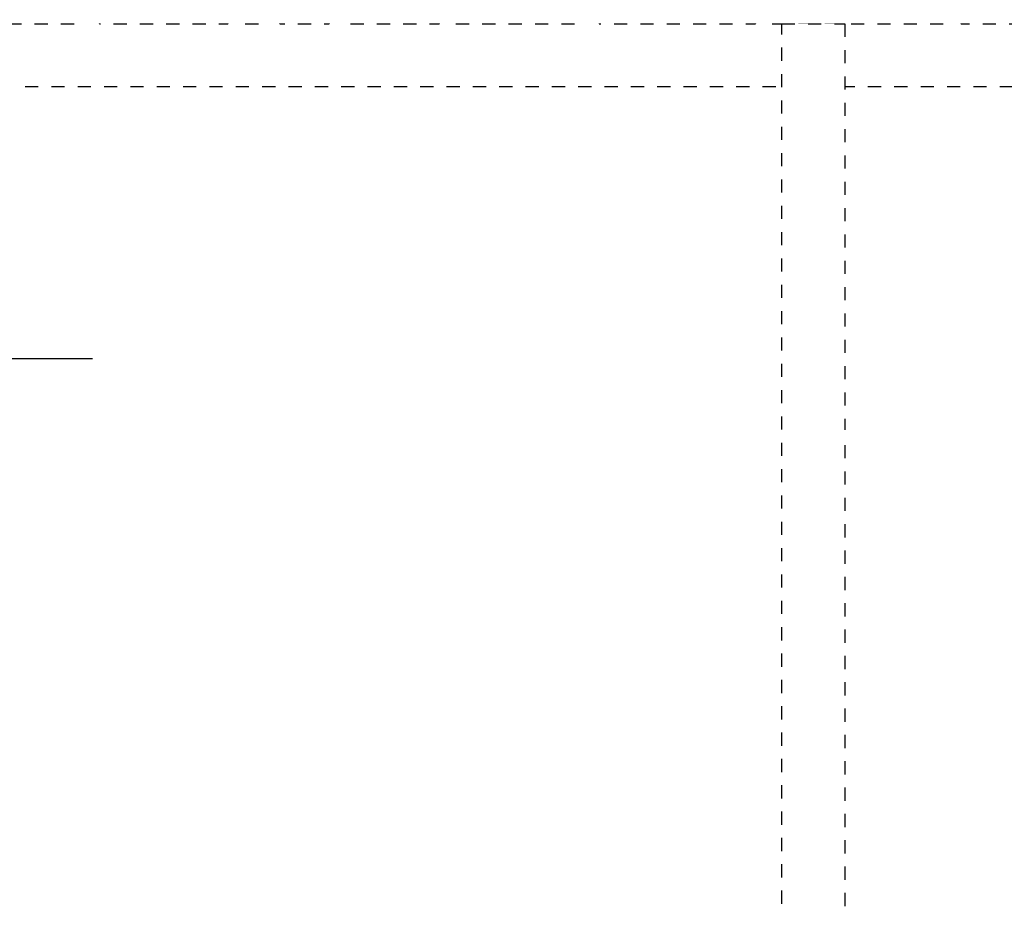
# Model space of a CAD drawing. Header units: millimetres. Extents: x -38031 to 123247, y -16330 to 129979.
# Tile 140 of 148: x 54982 to 55761, y 28545 to 29248. Entities that reach past the tile are written whole.
import ezdxf

# ---------------------------------------------------------------- set-up
doc = ezdxf.new("R2010")
doc.units = ezdxf.units.MM
doc.header["$LTSCALE"] = 50
doc.linetypes.add('STYLE_01', pattern=[0.41664, 0.20828, -0.20836])
doc.layers.add('AL$1A---_ALGEMEEN', color=8, linetype='Continuous')
doc.layers.add('BOUWKUNDIG', color=8, linetype='Continuous')

# ---------------------------------------------------------------- blocks, each defined once
blk = doc.blocks.new('Group-36')
at = {"layer": 'AL$1A---_ALGEMEEN', "color": 0, "linetype": 'STYLE_01'}
blk.add_lwpolyline([(-13012, 669.99), (17489, 669.99), (17489, 619.99), (-13012, 619.99)], close=True, dxfattribs=at)
at = {"color": 0, "linetype": 'STYLE_01'}
blk.add_wipeout([(-776, 669.99), (-726, 669.99), (-726, -2630.01), (-776, -2630.01)], dxfattribs=at).dxf.layer = 'AL$1A---_ALGEMEEN'
at = {"layer": 'AL$1A---_ALGEMEEN', "color": 0, "linetype": 'STYLE_01'}
blk.add_lwpolyline([(-776, 669.99), (-726, 669.99), (-726, -2630.01), (-776, -2630.01)], close=True, dxfattribs=at)
blk = doc.blocks.new('Group-38')
at = {"layer": 'AL$1A---_ALGEMEEN', "color": 0}
blk.add_blockref('Group-36', (0, 0), dxfattribs=at)
blk = doc.blocks.new('200254 W 210 11-06-2007')
for points in [[(18948.75, 4184.85), (18978.15, 4184.85), (18978.15, 4182.45), (18948.75, 4182.45)], [(18981.95, 3849.95), (18983.95, 3849.95), (18983.95, 3879.65), (18981.95, 3879.65)], [(19280.25, 3662.66), (19283.25, 3662.66), (19283.25, 3605.97), (19280.25, 3605.97)], [(18981.95, 3580.35), (18983.95, 3580.35), (18983.95, 3610.55), (18981.95, 3610.55)]]:
    blk.add_wipeout(points).dxf.layer = 'AL$1A---_ALGEMEEN'
blk.add_wipeout([(18979.15, 3591.85), (18981.15, 3591.85), (18981.15, 3580.85), (18979.15, 3580.85)]).dxf.layer = 'AL$1A---_ALGEMEEN'
at = {"layer": 'AL$1A---_ALGEMEEN'}
blk.add_blockref('Group-38', (20161.97, 3587.45), dxfattribs=at)
blk.add_line((18840.97, 3992.44), (17444.19, 3992.44), dxfattribs=at)
at = {"linetype": 'Continuous'}
for points in [[(18847.15, 4253.6), (18847.12, 4252.91), (18847.01, 4252.23), (18846.85, 4251.56), (18846.62, 4250.92), (18846.32, 4250.3), (18845.97, 4249.71), (18845.56, 4249.15), (18845.1, 4248.65), (18844.59, 4248.18), (18844.04, 4247.77), (18843.45, 4247.42), (18842.83, 4247.13), (18842.18, 4246.9), (18841.51, 4246.73), (18840.84, 4246.63), (18840.15, 4246.6), (18839.46, 4246.63), (18838.78, 4246.73), (18838.12, 4246.9), (18837.47, 4247.13), (18836.85, 4247.42), (18836.26, 4247.77), (18835.71, 4248.18), (18835.2, 4248.65), (18834.74, 4249.15), (18834.33, 4249.71), (18833.98, 4250.3), (18833.68, 4250.92), (18833.45, 4251.56), (18833.28, 4252.23), (18833.18, 4252.91), (18833.15, 4253.6), (18833.18, 4254.28), (18833.28, 4254.96), (18833.45, 4255.63), (18833.68, 4256.27), (18833.98, 4256.9), (18834.33, 4257.48), (18834.74, 4258.04), (18835.2, 4258.55), (18835.71, 4259.01), (18836.26, 4259.42), (18836.85, 4259.77), (18837.47, 4260.06), (18838.12, 4260.29), (18838.78, 4260.46), (18839.46, 4260.56), (18840.15, 4260.6), (18840.84, 4260.56), (18841.51, 4260.46), (18842.18, 4260.29), (18842.83, 4260.06), (18843.45, 4259.77), (18844.04, 4259.42), (18844.59, 4259.01), (18845.1, 4258.55), (18845.56, 4258.04), (18845.97, 4257.48), (18846.32, 4256.9), (18846.62, 4256.27), (18846.85, 4255.63), (18847.01, 4254.96), (18847.12, 4254.28)], [(18961.35, 4253.6), (18961.32, 4252.91), (18961.21, 4252.23), (18961.05, 4251.56), (18960.82, 4250.92), (18960.52, 4250.3), (18960.17, 4249.71), (18959.76, 4249.15), (18959.3, 4248.65), (18958.79, 4248.18), (18958.24, 4247.77), (18957.65, 4247.42), (18957.03, 4247.13), (18956.38, 4246.9), (18955.71, 4246.73), (18955.04, 4246.63), (18954.35, 4246.6), (18953.66, 4246.63), (18952.98, 4246.73), (18952.32, 4246.9), (18951.67, 4247.13), (18951.05, 4247.42), (18950.46, 4247.77), (18949.91, 4248.18), (18949.4, 4248.65), (18948.94, 4249.15), (18948.53, 4249.71), (18948.18, 4250.3), (18947.88, 4250.92), (18947.65, 4251.56), (18947.48, 4252.23), (18947.38, 4252.91), (18947.35, 4253.6), (18947.38, 4254.28), (18947.48, 4254.96), (18947.65, 4255.63), (18947.88, 4256.27), (18948.18, 4256.9), (18948.53, 4257.48), (18948.94, 4258.04), (18949.4, 4258.55), (18949.91, 4259.01), (18950.46, 4259.42), (18951.05, 4259.77), (18951.67, 4260.06), (18952.32, 4260.29), (18952.98, 4260.46), (18953.66, 4260.56), (18954.35, 4260.6), (18955.04, 4260.56), (18955.71, 4260.46), (18956.38, 4260.29), (18957.03, 4260.06), (18957.65, 4259.77), (18958.24, 4259.42), (18958.79, 4259.01), (18959.3, 4258.55), (18959.76, 4258.04), (18960.17, 4257.48), (18960.52, 4256.9), (18960.82, 4256.27), (18961.05, 4255.63), (18961.21, 4254.96), (18961.32, 4254.28)], [(18989.75, 4253.6), (18989.72, 4252.91), (18989.61, 4252.23), (18989.45, 4251.56), (18989.22, 4250.92), (18988.92, 4250.3), (18988.57, 4249.71), (18988.16, 4249.15), (18987.7, 4248.65), (18987.19, 4248.18), (18986.64, 4247.77), (18986.05, 4247.42), (18985.43, 4247.13), (18984.78, 4246.9), (18984.11, 4246.73), (18983.44, 4246.63), (18982.75, 4246.6), (18982.06, 4246.63), (18981.38, 4246.73), (18980.72, 4246.9), (18980.07, 4247.13), (18979.45, 4247.42), (18978.86, 4247.77), (18978.31, 4248.18), (18977.8, 4248.65), (18977.34, 4249.15), (18976.93, 4249.71), (18976.58, 4250.3), (18976.28, 4250.92), (18976.05, 4251.56), (18975.88, 4252.23), (18975.78, 4252.91), (18975.75, 4253.6), (18975.78, 4254.28), (18975.88, 4254.96), (18976.05, 4255.63), (18976.28, 4256.27), (18976.58, 4256.9), (18976.93, 4257.48), (18977.34, 4258.04), (18977.8, 4258.55), (18978.31, 4259.01), (18978.86, 4259.42), (18979.45, 4259.77), (18980.07, 4260.06), (18980.72, 4260.29), (18981.38, 4260.46), (18982.06, 4260.56), (18982.75, 4260.6), (18983.44, 4260.56), (18984.11, 4260.46), (18984.78, 4260.29), (18985.43, 4260.06), (18986.05, 4259.77), (18986.64, 4259.42), (18987.19, 4259.01), (18987.7, 4258.55), (18988.16, 4258.04), (18988.57, 4257.48), (18988.92, 4256.9), (18989.22, 4256.27), (18989.45, 4255.63), (18989.61, 4254.96), (18989.72, 4254.28)], [(19041.35, 4253.6), (19041.32, 4252.91), (19041.21, 4252.23), (19041.05, 4251.56), (19040.82, 4250.92), (19040.52, 4250.3), (19040.17, 4249.71), (19039.76, 4249.15), (19039.3, 4248.65), (19038.79, 4248.18), (19038.24, 4247.77), (19037.65, 4247.42), (19037.03, 4247.13), (19036.38, 4246.9), (19035.71, 4246.73), (19035.04, 4246.63), (19034.35, 4246.6), (19033.66, 4246.63), (19032.98, 4246.73), (19032.32, 4246.9), (19031.67, 4247.13), (19031.05, 4247.42), (19030.46, 4247.77), (19029.91, 4248.18), (19029.4, 4248.65), (19028.94, 4249.15), (19028.53, 4249.71), (19028.18, 4250.3), (19027.88, 4250.92), (19027.65, 4251.56), (19027.48, 4252.23), (19027.38, 4252.91), (19027.35, 4253.6), (19027.38, 4254.28), (19027.48, 4254.96), (19027.65, 4255.63), (19027.88, 4256.27), (19028.18, 4256.9), (19028.53, 4257.48), (19028.94, 4258.04), (19029.4, 4258.55), (19029.91, 4259.01), (19030.46, 4259.42), (19031.05, 4259.77), (19031.67, 4260.06), (19032.32, 4260.29), (19032.98, 4260.46), (19033.66, 4260.56), (19034.35, 4260.6), (19035.04, 4260.56), (19035.71, 4260.46), (19036.38, 4260.29), (19037.03, 4260.06), (19037.65, 4259.77), (19038.24, 4259.42), (19038.79, 4259.01), (19039.3, 4258.55), (19039.76, 4258.04), (19040.17, 4257.48), (19040.52, 4256.9), (19040.82, 4256.27), (19041.05, 4255.63), (19041.21, 4254.96), (19041.32, 4254.28)], [(19128.49, 4253.6), (19128.46, 4252.91), (19128.35, 4252.23), (19128.19, 4251.56), (19127.96, 4250.92), (19127.66, 4250.3), (19127.31, 4249.71), (19126.9, 4249.15), (19126.44, 4248.65), (19125.93, 4248.18), (19125.38, 4247.77), (19124.79, 4247.42), (19124.17, 4247.13), (19123.52, 4246.9), (19122.85, 4246.73), (19122.18, 4246.63), (19121.49, 4246.6), (19120.8, 4246.63), (19120.12, 4246.73), (19119.46, 4246.9), (19118.81, 4247.13), (19118.19, 4247.42), (19117.6, 4247.77), (19117.05, 4248.18), (19116.54, 4248.65), (19116.08, 4249.15), (19115.67, 4249.71), (19115.32, 4250.3), (19115.02, 4250.92), (19114.79, 4251.56), (19114.62, 4252.23), (19114.52, 4252.91), (19114.49, 4253.6), (19114.52, 4254.28), (19114.62, 4254.96), (19114.79, 4255.63), (19115.02, 4256.27), (19115.32, 4256.9), (19115.67, 4257.48), (19116.08, 4258.04), (19116.54, 4258.55), (19117.05, 4259.01), (19117.6, 4259.42), (19118.19, 4259.77), (19118.81, 4260.06), (19119.46, 4260.29), (19120.12, 4260.46), (19120.8, 4260.56), (19121.49, 4260.6), (19122.18, 4260.56), (19122.85, 4260.46), (19123.52, 4260.29), (19124.17, 4260.06), (19124.79, 4259.77), (19125.38, 4259.42), (19125.93, 4259.01), (19126.44, 4258.55), (19126.9, 4258.04), (19127.31, 4257.48), (19127.66, 4256.9), (19127.96, 4256.27), (19128.19, 4255.63), (19128.35, 4254.96), (19128.46, 4254.28)], [(19242.35, 4253.6), (19242.32, 4252.91), (19242.21, 4252.23), (19242.05, 4251.56), (19241.82, 4250.92), (19241.52, 4250.3), (19241.17, 4249.71), (19240.76, 4249.15), (19240.3, 4248.65), (19239.79, 4248.18), (19239.24, 4247.77), (19238.65, 4247.42), (19238.03, 4247.13), (19237.38, 4246.9), (19236.71, 4246.73), (19236.04, 4246.63), (19235.35, 4246.6), (19234.66, 4246.63), (19233.98, 4246.73), (19233.32, 4246.9), (19232.67, 4247.13), (19232.05, 4247.42), (19231.46, 4247.77), (19230.91, 4248.18), (19230.4, 4248.65), (19229.94, 4249.15), (19229.53, 4249.71), (19229.18, 4250.3), (19228.88, 4250.92), (19228.65, 4251.56), (19228.48, 4252.23), (19228.38, 4252.91), (19228.35, 4253.6), (19228.38, 4254.28), (19228.48, 4254.96), (19228.65, 4255.63), (19228.88, 4256.27), (19229.18, 4256.9), (19229.53, 4257.48), (19229.94, 4258.04), (19230.4, 4258.55), (19230.91, 4259.01), (19231.46, 4259.42), (19232.05, 4259.77), (19232.67, 4260.06), (19233.32, 4260.29), (19233.98, 4260.46), (19234.66, 4260.56), (19235.35, 4260.6), (19236.04, 4260.56), (19236.71, 4260.46), (19237.38, 4260.29), (19238.03, 4260.06), (19238.65, 4259.77), (19239.24, 4259.42), (19239.79, 4259.01), (19240.3, 4258.55), (19240.76, 4258.04), (19241.17, 4257.48), (19241.52, 4256.9), (19241.82, 4256.27), (19242.05, 4255.63), (19242.21, 4254.96), (19242.32, 4254.28)], [(19378.55, 4253.6), (19378.52, 4252.91), (19378.41, 4252.23), (19378.25, 4251.56), (19378.02, 4250.92), (19377.72, 4250.3), (19377.37, 4249.71), (19376.96, 4249.15), (19376.5, 4248.65), (19375.99, 4248.18), (19375.44, 4247.77), (19374.85, 4247.42), (19374.23, 4247.13), (19373.58, 4246.9), (19372.91, 4246.73), (19372.24, 4246.63), (19371.55, 4246.6), (19370.86, 4246.63), (19370.18, 4246.73), (19369.52, 4246.9), (19368.87, 4247.13), (19368.25, 4247.42), (19367.66, 4247.77), (19367.11, 4248.18), (19366.6, 4248.65), (19366.14, 4249.15), (19365.73, 4249.71), (19365.38, 4250.3), (19365.08, 4250.92), (19364.85, 4251.56), (19364.68, 4252.23), (19364.58, 4252.91), (19364.55, 4253.6), (19364.58, 4254.28), (19364.68, 4254.96), (19364.85, 4255.63), (19365.08, 4256.27), (19365.38, 4256.9), (19365.73, 4257.48), (19366.14, 4258.04), (19366.6, 4258.55), (19367.11, 4259.01), (19367.66, 4259.42), (19368.25, 4259.77), (19368.87, 4260.06), (19369.52, 4260.29), (19370.18, 4260.46), (19370.86, 4260.56), (19371.55, 4260.6), (19372.24, 4260.56), (19372.91, 4260.46), (19373.58, 4260.29), (19374.23, 4260.06), (19374.85, 4259.77), (19375.44, 4259.42), (19375.99, 4259.01), (19376.5, 4258.55), (19376.96, 4258.04), (19377.37, 4257.48), (19377.72, 4256.9), (19378.02, 4256.27), (19378.25, 4255.63), (19378.41, 4254.96), (19378.52, 4254.28)], [(19528.55, 4253.6), (19528.52, 4252.91), (19528.41, 4252.23), (19528.25, 4251.56), (19528.02, 4250.92), (19527.72, 4250.3), (19527.37, 4249.71), (19526.96, 4249.15), (19526.5, 4248.65), (19525.99, 4248.18), (19525.44, 4247.77), (19524.85, 4247.42), (19524.23, 4247.13), (19523.58, 4246.9), (19522.91, 4246.73), (19522.24, 4246.63), (19521.55, 4246.6), (19520.86, 4246.63), (19520.18, 4246.73), (19519.52, 4246.9), (19518.87, 4247.13), (19518.25, 4247.42), (19517.66, 4247.77), (19517.11, 4248.18), (19516.6, 4248.65), (19516.14, 4249.15), (19515.73, 4249.71), (19515.38, 4250.3), (19515.08, 4250.92), (19514.85, 4251.56), (19514.68, 4252.23), (19514.58, 4252.91), (19514.55, 4253.6), (19514.58, 4254.28), (19514.68, 4254.96), (19514.85, 4255.63), (19515.08, 4256.27), (19515.38, 4256.9), (19515.73, 4257.48), (19516.14, 4258.04), (19516.6, 4258.55), (19517.11, 4259.01), (19517.66, 4259.42), (19518.25, 4259.77), (19518.87, 4260.06), (19519.52, 4260.29), (19520.18, 4260.46), (19520.86, 4260.56), (19521.55, 4260.6), (19522.24, 4260.56), (19522.91, 4260.46), (19523.58, 4260.29), (19524.23, 4260.06), (19524.85, 4259.77), (19525.44, 4259.42), (19525.99, 4259.01), (19526.5, 4258.55), (19526.96, 4258.04), (19527.37, 4257.48), (19527.72, 4256.9), (19528.02, 4256.27), (19528.25, 4255.63), (19528.41, 4254.96), (19528.52, 4254.28)]]:
    blk.add_wipeout(points, dxfattribs=at).dxf.layer = 'AL$1A---_ALGEMEEN'
for points in [[(18893.75, 4193.95), (18461.01, 4193.95), (18461.01, 4191.69), (18893.75, 4191.69)], [(19030.25, 4185.55), (19033.25, 4185.55), (19033.25, 4164.35), (19030.25, 4164.35)], [(19236.25, 4188.55), (19092.5, 4188.55), (19092.5, 4185.55), (19236.25, 4185.55)], [(19240.24, 4185.55), (19272.36, 4185.55), (19272.36, 4188.55), (19240.24, 4188.55)], [(19030.25, 4101.53), (19026.25, 4101.53), (19026.25, 4098.53), (19030.25, 4098.53)], [(19236.25, 4049.13), (19033.25, 4049.13), (19033.25, 4046.13), (19236.25, 4046.13)], [(19515.92, 3942.35), (19517.45, 3942.35), (19517.45, 3939.35), (19515.92, 3939.35)], [(19526.45, 3942.35), (19527.98, 3942.35), (19527.98, 3939.35), (19526.45, 3939.35)], [(19426.55, 3939.36), (19423.55, 3939.36), (19423.55, 3915.03), (19426.55, 3915.03)], [(19033.25, 3918.13), (19038.25, 3918.13), (19038.25, 3915.13), (19033.25, 3915.13)], [(18978.15, 3885.15), (18980.35, 3885.15), (18980.35, 3879.65), (18978.15, 3879.65)], [(19033.25, 3875.13), (19038.3, 3875.13), (19038.3, 3872.13), (19033.25, 3872.13)], [(19431.95, 3840.08), (19431.95, 3865.08), (19429.69, 3865.08), (19429.69, 3840.08)], [(18981.15, 3841.47), (18981.15, 3846.95), (18978.15, 3846.95), (18978.15, 3841.47)], [(19030.25, 3842.13), (19030.25, 3839.13), (19236.25, 3839.13), (19236.25, 3842.13)], [(19289.9, 3809.63), (19353.78, 3809.63), (19353.78, 3842.49), (19289.9, 3842.49)], [(19240.25, 3761.44), (19240.25, 3758.94), (19303.25, 3758.94), (19303.25, 3761.44)], [(19373.95, 3761.44), (19340.33, 3761.44), (19340.33, 3758.94), (19373.95, 3758.94)], [(19030.25, 3759.13), (19030.25, 3756.13), (19236.25, 3756.13), (19236.25, 3759.13)], [(19457.07, 3751.81), (19496.82, 3751.81), (19496.82, 3756.68), (19457.07, 3756.68)], [(19033.25, 3723.13), (19038.25, 3723.13), (19038.25, 3720.13), (19033.25, 3720.13)], [(19376.45, 3605.95), (19376.45, 3729.45), (19373.95, 3729.45), (19373.95, 3605.95)], [(19283.25, 3688.94), (19283.25, 3682.94), (19280.25, 3682.94), (19280.25, 3685.94), (19235.25, 3685.94), (19235.25, 3688.94)], [(19033.25, 3680.13), (19038.25, 3680.13), (19038.25, 3677.13), (19033.25, 3677.13)], [(19033.25, 3647.13), (19033.25, 3644.13), (19231.25, 3644.13), (19231.25, 3647.13)], [(19454.86, 3630.56), (19494.61, 3630.56), (19494.61, 3635.43), (19454.86, 3635.43)], [(19431.95, 3621.45), (19429.69, 3621.45), (19429.69, 3602.82), (19431.95, 3602.82)], [(18978.15, 3591.85), (18981.15, 3591.85), (18981.15, 3613.55), (18978.15, 3613.55)], [(19033.25, 3602.13), (19033.25, 3599.13), (19108.57, 3599.13), (19108.57, 3602.13)], [(19136.25, 3602.13), (19129.25, 3602.13), (19129.25, 3599.13), (19136.25, 3599.13)], [(19231.25, 3602.13), (19156.93, 3602.13), (19156.93, 3599.13), (19231.25, 3599.13)], [(18978.15, 3564.67), (18981.15, 3564.67), (18981.15, 3575.29), (18978.15, 3575.29)], [(19030.25, 3565.13), (19030.25, 3562.13), (19231.25, 3562.13), (19231.25, 3565.13)]]:
    blk.add_wipeout(points).dxf.layer = 'AL$1A---_ALGEMEEN'
at = {"lineweight": 5}
for points in [[(19061.93, 3943.13), (19117.39, 3943.13), (19117.39, 3951.13), (19061.93, 3951.13)], [(19231.19, 3951.13), (19231.19, 3939.35), (19236.25, 3939.35), (19236.25, 3889.73), (19211.25, 3889.73), (19211.25, 3897.73), (19228.25, 3897.73), (19228.25, 3943.13), (19126.35, 3943.13), (19126.35, 3951.13)]]:
    blk.add_wipeout(points, dxfattribs=at).dxf.layer = 'AL$1A---_ALGEMEEN'
at = {"linetype": 'Continuous', "lineweight": 18}
for points in [[(19033.25, 3623.23), (19058.65, 3623.23), (19058.65, 3621.83), (19033.25, 3621.83)], [(19205.85, 3623.23), (19231.25, 3623.23), (19231.25, 3621.83), (19205.85, 3621.83)]]:
    blk.add_wipeout(points, dxfattribs=at).dxf.layer = 'AL$1A---_ALGEMEEN'
for points in [[(19097.56, 4193.95), (19272.38, 4193.95), (19272.38, 4191.69), (19097.56, 4191.69)], [(18985.65, 4188.55), (18985.65, 4185.55), (19054.76, 4185.55), (19054.76, 4188.55)], [(19030.25, 4155.35), (19030.25, 4093.45), (19033.25, 4093.45), (19033.25, 4155.35)], [(19033.25, 4034.19), (19033.25, 4057.03), (19030.25, 4057.03), (19030.25, 4034.19)], [(18978.15, 3951.83), (18978.15, 3885.15), (18981.15, 3885.15), (18981.15, 3951.83)], [(19033.25, 3951.13), (19033.25, 3948.33), (19030.25, 3948.33), (19030.25, 3954.13), (19236.25, 3954.13), (19236.25, 3951.13)], [(19423.55, 3942.35), (19423.55, 3939.35), (19432.05, 3939.35), (19432.05, 3942.35)], [(19033.25, 3915.13), (19033.25, 3939.33), (19030.25, 3939.33), (19030.25, 3915.13)], [(19182.25, 3889.13), (19182.25, 3886.13), (19206.25, 3886.13), (19206.25, 3889.13)], [(18979.15, 3868.65), (18981.55, 3868.65), (18981.55, 3879.65), (18979.15, 3879.65)], [(19033.25, 3842.13), (19033.25, 3875.13), (19030.25, 3875.13), (19030.25, 3842.13)], [(19429.69, 3874.58), (19429.69, 3867.08), (19431.95, 3867.08), (19431.95, 3874.58)], [(19373.95, 3838.55), (19373.95, 3738.45), (19376.45, 3738.45), (19376.45, 3838.55)], [(18981.15, 3756.84), (18981.15, 3732.8), (18980.15, 3732.8), (18980.15, 3727.68), (18981.15, 3727.68), (18981.15, 3613.55), (18978.15, 3613.55), (18978.15, 3756.84)], [(19035.55, 3756.13), (19035.55, 3749.31), (19035.55, 3740.09), (19035.55, 3738.44), (19037.55, 3738.44), (19037.55, 3756.13)], [(19280.75, 3758.94), (19280.75, 3743.34), (19283.25, 3743.34), (19283.25, 3758.94)], [(19033.25, 3720.13), (19033.25, 3729.45), (19030.25, 3729.45), (19030.25, 3720.13)], [(19283.25, 3688.94), (19283.25, 3722.66), (19280.75, 3722.66), (19280.75, 3688.94)], [(19131.25, 3602.13), (19131.25, 3644.13), (19134.25, 3644.13), (19134.25, 3602.13)], [(19037.03, 3619.63), (19036.99, 3619.64), (19036.95, 3619.64), (19036.91, 3619.65), (19036.88, 3619.66), (19036.84, 3619.68), (19036.81, 3619.7), (19036.78, 3619.72), (19036.75, 3619.75), (19036.72, 3619.78), (19036.7, 3619.81), (19036.68, 3619.84), (19036.66, 3619.88), (19036.65, 3619.92), (19036.64, 3619.96), (19036.63, 3619.99), (19036.63, 3620.03), (19036.63, 3620.07), (19036.64, 3620.11), (19036.65, 3620.15), (19036.66, 3620.19), (19036.68, 3620.22), (19036.7, 3620.26), (19036.72, 3620.29), (19036.75, 3620.32), (19036.78, 3620.34), (19036.81, 3620.37), (19036.84, 3620.39), (19036.88, 3620.4), (19036.91, 3620.42), (19036.95, 3620.43), (19036.99, 3620.43), (19037.03, 3620.43), (19037.07, 3620.43), (19037.11, 3620.43), (19037.15, 3620.42), (19037.18, 3620.4), (19037.22, 3620.39), (19037.25, 3620.37), (19037.28, 3620.34), (19037.31, 3620.32), (19037.34, 3620.29), (19037.36, 3620.26), (19037.38, 3620.22), (19037.4, 3620.19), (19037.41, 3620.15), (19037.42, 3620.11), (19037.43, 3620.07), (19037.43, 3620.03), (19037.43, 3619.99), (19037.42, 3619.96), (19037.41, 3619.92), (19037.4, 3619.88), (19037.38, 3619.84), (19037.36, 3619.81), (19037.34, 3619.78), (19037.31, 3619.75), (19037.28, 3619.72), (19037.25, 3619.7), (19037.22, 3619.68), (19037.18, 3619.66), (19037.15, 3619.65), (19037.11, 3619.64), (19037.07, 3619.64)], [(19228.47, 3619.63), (19228.43, 3619.64), (19228.39, 3619.64), (19228.35, 3619.65), (19228.32, 3619.66), (19228.28, 3619.68), (19228.25, 3619.7), (19228.22, 3619.72), (19228.19, 3619.75), (19228.16, 3619.78), (19228.14, 3619.81), (19228.12, 3619.84), (19228.1, 3619.88), (19228.09, 3619.92), (19228.08, 3619.96), (19228.07, 3619.99), (19228.07, 3620.03), (19228.07, 3620.07), (19228.08, 3620.11), (19228.09, 3620.15), (19228.1, 3620.19), (19228.12, 3620.22), (19228.14, 3620.26), (19228.16, 3620.29), (19228.19, 3620.32), (19228.22, 3620.34), (19228.25, 3620.37), (19228.28, 3620.39), (19228.32, 3620.4), (19228.35, 3620.42), (19228.39, 3620.43), (19228.43, 3620.43), (19228.47, 3620.43), (19228.51, 3620.43), (19228.55, 3620.43), (19228.59, 3620.42), (19228.62, 3620.4), (19228.66, 3620.39), (19228.69, 3620.37), (19228.72, 3620.34), (19228.75, 3620.32), (19228.78, 3620.29), (19228.8, 3620.26), (19228.82, 3620.22), (19228.84, 3620.19), (19228.85, 3620.15), (19228.86, 3620.11), (19228.87, 3620.07), (19228.87, 3620.03), (19228.87, 3619.99), (19228.86, 3619.96), (19228.85, 3619.92), (19228.84, 3619.88), (19228.82, 3619.84), (19228.8, 3619.81), (19228.78, 3619.78), (19228.75, 3619.75), (19228.72, 3619.72), (19228.69, 3619.7), (19228.66, 3619.68), (19228.62, 3619.66), (19228.59, 3619.65), (19228.55, 3619.64), (19228.51, 3619.64)], [(19429.69, 3600.82), (19431.95, 3600.82), (19431.95, 3593.32), (19429.69, 3593.32)], [(18978.15, 3575.29), (18980.15, 3575.29), (18980.15, 3580.85), (18978.15, 3580.85)]]:
    blk.add_wipeout(points).dxf.layer = 'AL$1A---_ALGEMEEN'
at = {"linetype": 'Continuous', "lineweight": 5}
blk.add_wipeout([(19061.93, 3755.73), (19061.93, 3747.73), (19224.15, 3747.73), (19224.15, 3702.73), (19206.85, 3702.73), (19206.85, 3694.73), (19232.23, 3694.73), (19232.25, 3729.43), (19231.25, 3729.43), (19231.25, 3738.43), (19236.25, 3738.43), (19236.25, 3755.73)], dxfattribs=at).dxf.layer = 'AL$1A---_ALGEMEEN'
for points in [[(18984.79, 4193.95), (18984.79, 4191.69), (19050.95, 4191.69), (19050.95, 4193.95)], [(19039.25, 3951.13), (19037.25, 3951.13), (19037.25, 3948.35), (19039.25, 3948.35)], [(19061.93, 3951.13), (19058.93, 3951.13), (19058.93, 3942.73), (19061.93, 3942.73)], [(19119.39, 3951.13), (19117.39, 3951.13), (19117.39, 3948.35), (19119.39, 3948.35)], [(19126.37, 3951.13), (19124.37, 3951.13), (19124.37, 3948.35), (19126.37, 3948.35)], [(19233.25, 3951.13), (19231.25, 3951.13), (19231.25, 3948.35), (19233.25, 3948.35)], [(19429.69, 3933.95), (19429.95, 3933.95), (19432.6, 3933.95), (19453.33, 3933.95), (19453.33, 3936.21), (19429.69, 3936.21)], [(19061.93, 3889.13), (19061.93, 3886.13), (19182.25, 3886.13), (19182.25, 3889.13), (19165.84, 3889.13)], [(19206.25, 3889.13), (19206.25, 3886.13), (19236.25, 3886.13), (19236.25, 3889.13)], [(19423.55, 3873.84), (19423.55, 3842.66), (19426.55, 3842.66), (19426.55, 3873.84)], [(18978.15, 3868.65), (18981.15, 3868.65), (18981.15, 3846.95), (18978.15, 3846.95)], [(19061.93, 3756.13), (19058.93, 3756.13), (19058.93, 3747.73), (19061.93, 3747.73)], [(19182.25, 3694.13), (19182.25, 3691.13), (19206.25, 3691.13), (19206.25, 3694.13)], [(19033.25, 3599.13), (19033.25, 3680.13), (19030.25, 3680.13), (19030.25, 3599.13)], [(19227.08, 3644.13), (19228.48, 3644.13), (19228.48, 3623.25), (19227.08, 3623.25)], [(19423.55, 3621.44), (19426.55, 3621.44), (19426.55, 3594.06), (19423.55, 3594.06)]]:
    blk.add_wipeout(points).dxf.layer = 'AL$1A---_ALGEMEEN'
for points in [[(18984.55, 4193.95), (18954.75, 4193.95), (18954.75, 4191.69), (18984.55, 4191.69)], [(19448.25, 3942.35), (19448.25, 3939.35), (19452.98, 3939.35), (19452.98, 3942.35)], [(19429.69, 3933.95), (19429.69, 3914.34), (19431.95, 3914.34), (19431.95, 3933.95)], [(19061.93, 3842.13), (19061.93, 3924.73), (19058.93, 3924.73), (19058.93, 3842.13)], [(19061.93, 3694.13), (19061.93, 3691.13), (19182.25, 3691.13), (19182.25, 3694.13), (19165.84, 3694.13)], [(19206.25, 3694.13), (19206.25, 3691.13), (19231.25, 3691.13), (19231.25, 3694.13)], [(19036, 3644.13), (19037.4, 3644.13), (19037.4, 3623.23), (19036, 3623.23)]]:
    blk.add_wipeout(points).dxf.layer = 'AL$1A---_ALGEMEEN'
for points in [[(19033.25, 3846.33), (19058.93, 3846.33), (19058.93, 3844.93), (19033.25, 3844.93)], [(19061.93, 3647.15), (19061.93, 3729.75), (19058.93, 3729.75), (19058.93, 3647.15)]]:
    blk.add_wipeout(points).dxf.layer = 'AL$1A---_ALGEMEEN'
blk.add_wipeout([(19033.25, 3651.32), (19058.93, 3651.32), (19058.93, 3649.89), (19033.25, 3649.89)]).dxf.layer = 'AL$1A---_ALGEMEEN'

msp = doc.modelspace()

# ---------------------------------------------------------------- block references
at = {"layer": 'BOUWKUNDIG'}
msp.add_blockref('200254 W 210 11-06-2007', (36199.03, 24987.56), dxfattribs=at)

doc.saveas('drawing.dxf')
